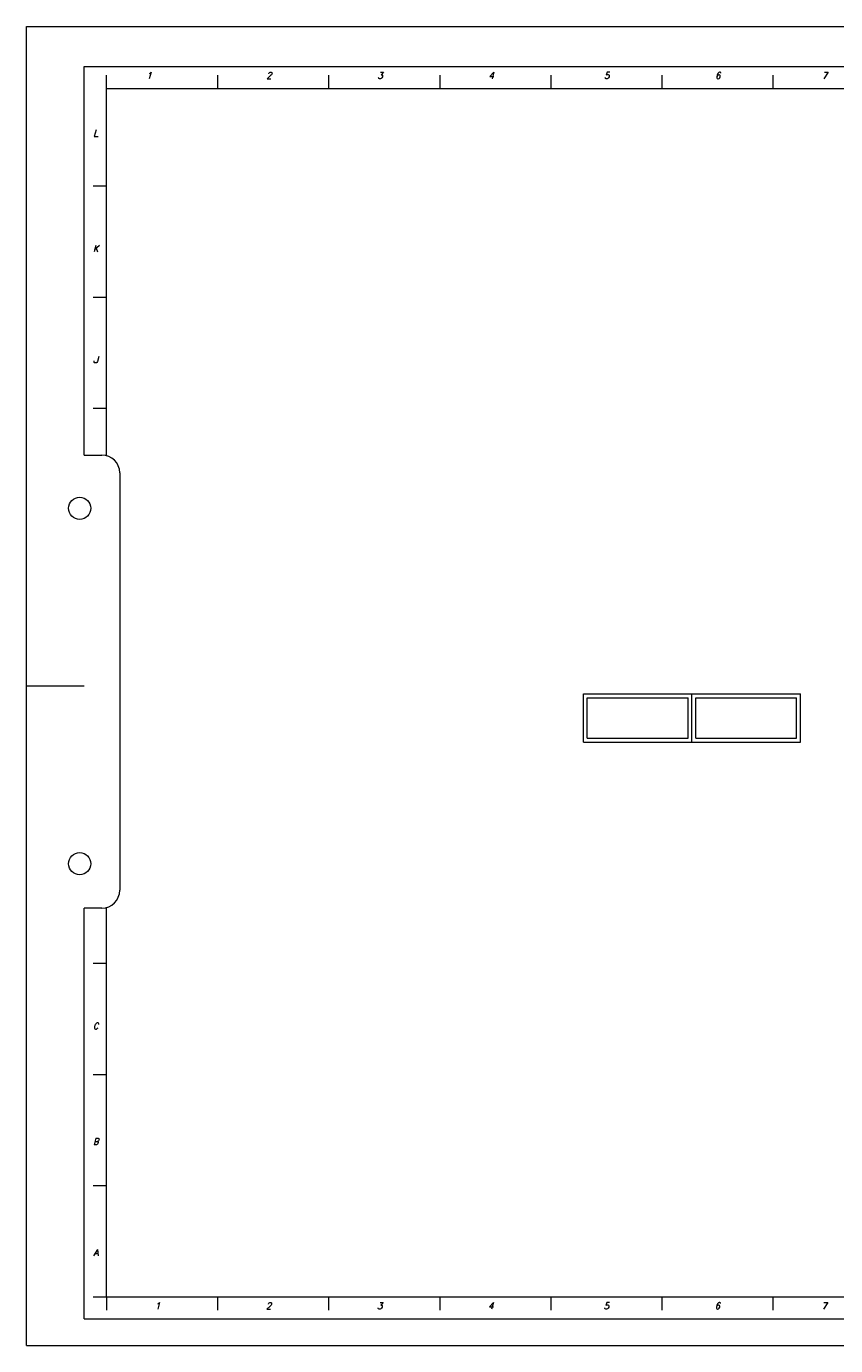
# Model space of a CAD drawing. Header units: millimetres. Extents: x -8287 to 10621, y -6156 to 7215.
# Tile 1 of 3: x -8287 to -90, y -6156 to 7215. Entities that reach past the tile are written whole.
import ezdxf
from ezdxf.enums import TextEntityAlignment as Align

# ---------------------------------------------------------------- set-up
doc = ezdxf.new("R2010")
doc.units = ezdxf.units.MM
doc.header["$MEASUREMENT"] = 0
doc.layers.get('0').update_dxf_attribs({"lineweight": 0})
doc.styles.add('Text_Style_11', font='ROMANS.SHX', dxfattribs={"width": 0.75})

# ---------------------------------------------------------------- blocks, each defined once
blk = doc.blocks.new('tabelka_4base')
at = {"linetype": 'Continuous'}
for p, q in [((0, 0), (0, 46883)), ((0, 46883), (66299, 46883)), ((2052, 31650), (2052, 45462)), ((2052, 45462), (63931, 45462)), ((2841, 31650), (2841, 45147)), ((6788, 45147), (6788, 44673)), ((10734, 45147), (10734, 44673)), ((14681, 45147), (14681, 44673)), ((18627, 45147), (18627, 44673)), ((22573, 45147), (22573, 44673)), ((26520, 45147), (26520, 44673)), ((2841, 44673), (63142, 44673)), ((2841, 41200), (2368, 41200)), ((2841, 37254), (2368, 37254)), ((2841, 33308), (2368, 33308)), ((2052, 31650), (2684, 31650)), ((3315, 31019), (3315, 16180)), ((0, 23442), (2052, 23442)), ((2684, 15549), (2052, 15549)), ((2052, 947), (2052, 15549)), ((2841, 1736), (2841, 15549)), ((2841, 13576), (2368, 13576)), ((2841, 9629), (2368, 9629)), ((2841, 5683), (2368, 5683)), ((2368, 1736), (63616, 1736)), ((2841, 1736), (2841, 1263)), ((6788, 1736), (6788, 1263)), ((10734, 1736), (10734, 1263)), ((14681, 1736), (14681, 1263)), ((18627, 1736), (18627, 1263)), ((22573, 1736), (22573, 1263)), ((26520, 1736), (26520, 1263)), ((2052, 947), (63931, 947)), ((0, 0), (66299, 0))]:
    blk.add_line(p, q, dxfattribs=at)
for centre in [(1894, 29756), (1894, 17127)]:
    blk.add_circle(centre, 395, dxfattribs=at)
for centre, start, end in [((2684, 31019), 0, 90), ((2684, 16180), 270, 0)]:
    blk.add_arc(centre, 631, start, end, dxfattribs=at)
at = {"linetype": 'Continuous', "style": 'Text_Style_11', "oblique": 15}
for s, width, p, p2 in [('1', 2.484663, (4262, 45024), (4452, 45024)), ('2', 1.242331, (8524, 45024), (8714, 45024)), ('3', 1.242331, (12471, 45024), (12660, 45024)), ('4', 1.242331, (16417, 45024), (16606, 45024)), ('5', 1.242331, (20521, 45024), (20711, 45024)), ('6', 1.242331, (24468, 45024), (24657, 45024)), ('7', 1.242331, (28256, 45024), (28446, 45024)), ('L', 1.242331, (2368, 42972), (2557, 42972)), ('K', 1.242331, (2368, 38868), (2557, 38868)), ('J', 1.242331, (2368, 34921), (2557, 34921)), ('C', 1.242331, (2368, 11243), (2557, 11243)), ('B', 1.242331, (2368, 7139), (2557, 7139)), ('A', 1.224703, (2374, 3192), (2557, 3192)), ('1', 2.484663, (4564, 1298), (4753, 1298)), ('2', 1.242331, (8510, 1298), (8700, 1298)), ('3', 1.242331, (12457, 1298), (12646, 1298)), ('4', 1.242331, (16403, 1298), (16593, 1298)), ('5', 1.242331, (20507, 1298), (20697, 1298)), ('6', 1.242331, (24454, 1298), (24643, 1298)), ('7', 1.242331, (28242, 1298), (28432, 1298))]:
    blk.add_text(s, height=229, dxfattribs=dict(at, width=width)).set_placement(p, p2, align=Align.FIT)

msp = doc.modelspace()

# ---------------------------------------------------------------- linework, layer by layer
for p, q in [((-2645, 450), (-1545, 450)), ((-2645, -40), (-2645, 450)), ((-2605, 409), (-1585, 409)), ((-2605, 1), (-2605, 409)), ((-1585, 1), (-1585, 409)), ((-1545, 450), (-445, 450)), ((-1545, -40), (-1545, 450)), ((-1545, -40), (-1545, 450)), ((-1505, 409), (-485, 409)), ((-1505, 1), (-1505, 409)), ((-485, 1), (-485, 409)), ((-445, -40), (-445, 450)), ((-2605, 1), (-1585, 1)), ((-1505, 1), (-485, 1)), ((-2645, -40), (-1545, -40)), ((-1545, -40), (-445, -40))]:
    msp.add_line(p, q)

# ---------------------------------------------------------------- block references
at = {"xscale": 0.2851959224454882, "yscale": 0.2851959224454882}
msp.add_blockref('tabelka_4base', (-8287.39433, -6155.92438), dxfattribs=at)

doc.saveas('drawing.dxf')
